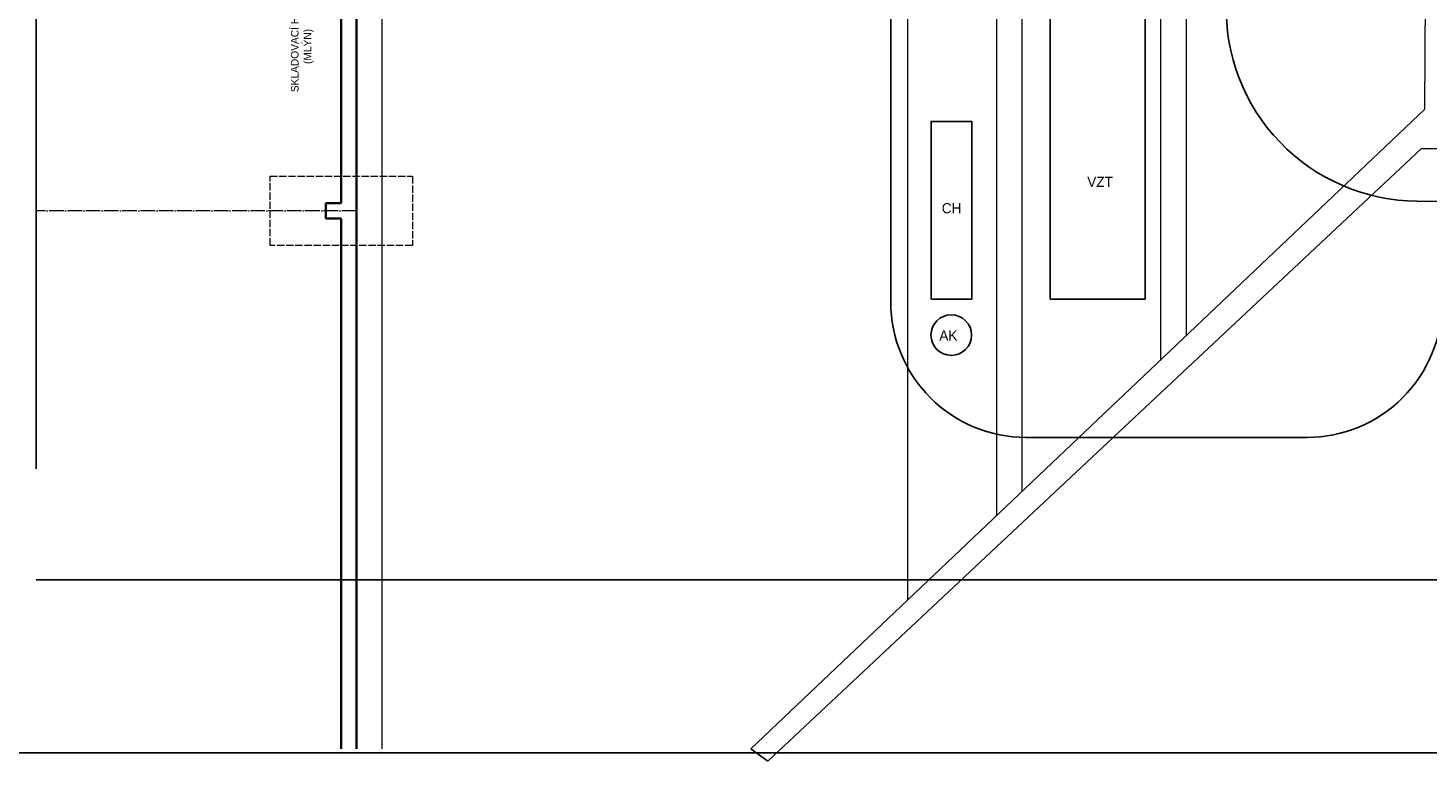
# Model space of a CAD drawing. Header units: millimetres. Extents: x -22988 to 405099, y -30982 to 417446.
# Tile 6 of 18: x -2055 to 25503, y 22954 to 37576. Entities that reach past the tile are written whole.
import ezdxf

# ---------------------------------------------------------------- set-up
doc = ezdxf.new("R2010")
doc.units = ezdxf.units.MM
doc.header["$LTSCALE"] = 12
doc.linetypes.add('ACAD_ISO02W100', pattern=[15, 12, -3])
doc.linetypes.add('ACAD_ISO04W100', pattern=[30, 24, -3, 0, -3])
doc.layers.add('netisk', color=30, linetype='Continuous', plot=False)
for name, color, linetype, lineweight in [('NS_tenka', 10, 'Continuous', 9), ('tenka', 6, 'Continuous', 9), ('text', 6, 'Continuous', 9), ('tlusta', 7, 'Continuous', 15), ('velmi_tlusta', 4, 'Continuous', 35)]:
    doc.layers.add(name, color=color, linetype=linetype, lineweight=lineweight)
doc.styles.add('laplan N', font='txt')

msp = doc.modelspace()

# ---------------------------------------------------------------- linework, layer by layer
at = {"layer": 'netisk'}
for p, q in [((-1894.1, 28900.1), (-1894.1, 58820.9)), ((-1894.1, 26717.2), (35031.7, 26717.2)), ((12172, 23392.2), (12510.3, 23147.7))]:
    msp.add_line(p, q, dxfattribs=at)
for points in [[(-22987.6, 77605.6), (75342, 77605.6), (75342, 23312), (-22987.6, 23312)], [(18063.5, 38048.3), (19932.3, 38048.3), (19932.3, 32240.9), (18063.5, 32240.9)], [(15720.5, 32240.9), (16522.6, 32240.9), (16522.6, 35736.3), (15720.5, 35736.3)], [(-22987.6, 23312), (38819.3, 23312), (38819.3, -30981.6), (-22987.6, -30981.6)]]:
    msp.add_lwpolyline(points, close=True, dxfattribs=at)
msp.add_lwpolyline([(21625.3, 41025.9), (21532.7, 38069.9, 0.421755), (25291.4, 34169.5), (28311.8, 34152.5, 0.4043092), (32112.2, 37784.7), (32529.5, 48321.7)], format="xyb", dxfattribs=at)
msp.add_lwpolyline([(23122.4, 29519.9, 0.4142136), (25782.4, 32179.9), (25782.4, 38365.9, 0.4142136), (23122.4, 41025.9), (17588.4, 41025.9, 0.4142136), (14928.4, 38365.9), (14928.4, 32179.9, 0.4142136), (17588.4, 29519.9)], format="xyb", close=True, dxfattribs=at)
msp.add_circle((16118.9, 31532.5), 400, dxfattribs=at)
at = {"layer": 'NS_tenka'}
for p, q in [((15259.5, 40475.9), (15259.5, 26320.9)), ((17009.5, 40475.9), (17009.5, 27980.9)), ((17509.5, 40475.9), (17509.5, 28455.2)), ((20247.1, 31052), (20247.1, 40475.9)), ((20747.1, 31526.3), (20747.1, 40126.7))]:
    msp.add_line(p, q, dxfattribs=at)
at = {"layer": 'tenka'}
for p, q in [((4910.2, 40525.9), (4910.2, 23392.2)), ((25437.8, 35975.6), (25472.1, 40525.9)), ((12172, 23392.2), (25437.8, 35975.6)), ((25374.1, 35204.9), (12510.3, 23147.7)), ((25374.1, 35204.9), (28428.8, 35204.9))]:
    msp.add_line(p, q, dxfattribs=at)
at = {"layer": 'tlusta', "linetype": 'ACAD_ISO04W100'}
msp.add_line((4410.2, 33977.9), (-1894.1, 33977.9), dxfattribs=at)
at = {"layer": 'tlusta', "linetype": 'ACAD_ISO02W100'}
msp.add_lwpolyline([(5510.8, 33296.7), (2709.5, 33296.7), (2709.5, 34659.1), (5510.8, 34659.1)], close=True, dxfattribs=at)
at = {"layer": 'velmi_tlusta'}
for p, q in [((4410.2, 41025.9), (4410.2, 23392.2)), ((4110.2, 39827.9), (4110.2, 34127.9)), ((4110.2, 33827.9), (4110.2, 23392.2))]:
    msp.add_line(p, q, dxfattribs=at)
msp.add_lwpolyline([(4110.2, 34127.9), (3810.2, 34127.9), (3810.2, 33827.9), (4110.2, 33827.9)], dxfattribs=at)

# ---------------------------------------------------------------- texts
at = {"layer": 'text', "insert": (3120.6, 34432.1), "char_height": 150, "attachment_point": 1, "rotation": 90, "style": 'laplan N'}
msp.add_mtext_dynamic_manual_height_columns('\\pi1880.72915;SKLADOVACÍ HALA\\P\\pi2434.22915;(MLÝN)', width=5545.815, gutter_width=500, heights=[0], dxfattribs=at)
at = {"layer": 'text', "char_height": 200, "attachment_point": 1, "style": 'laplan N'}
for s, insert in [('VZT', (18794.7, 34648.8)), ('CH', (15932.5, 34130.1)), ('AK', (15883.2, 31624.5))]:
    msp.add_mtext_dynamic_manual_height_columns(s, width=5545.815, gutter_width=500, heights=[0], dxfattribs=dict(at, insert=insert))

doc.saveas('drawing.dxf')
